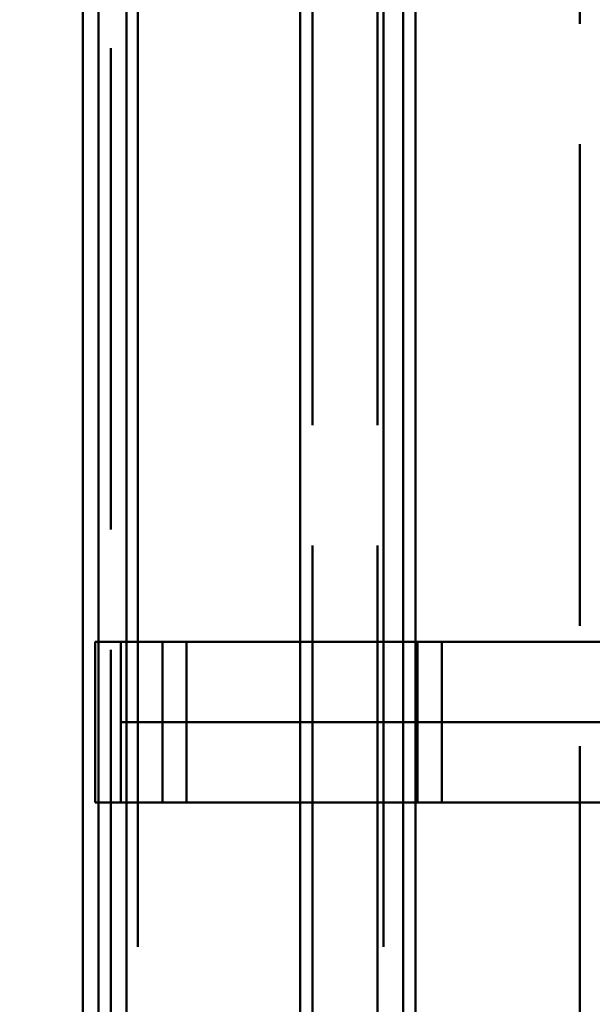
# Paper-space layout 'Layout1' of a CAD drawing. Extents: x -2 to 1033, y -36 to 596.
# Tile 181 of 256: x 365.38 to 368.94, y 451.03 to 457.16. Entities that reach past the tile are written whole.
import ezdxf

# ---------------------------------------------------------------- set-up
doc = ezdxf.new("R2010")
doc.units = 0
doc.linetypes.add('ACAD_ISO02W100', pattern=[15, 12, -3])
doc.linetypes.add('ACAD_ISO04W100', pattern=[30.5, 24, -3, 0.5, -3])
doc.layers.add('SS_ZEBRIK KOŠ', color=75, linetype='CONTINUOUS', lineweight=50)
doc.layers.add('SS_ZEBRIKY', color=24, linetype='CONTINUOUS', lineweight=50)

psp = doc.layouts.get("Layout1")

# ---------------------------------------------------------------- linework, layer by layer
at = {"layer": 'SS_ZEBRIK KOŠ', "color": 1, "linetype": 'Continuous', "ltscale": 0.25}
for p, q in [((365.7698, 546.985), (365.7698, 420.885)), ((367.1235, 546.985), (367.1235, 420.885)), ((367.7662, 420.885), (367.7662, 546.985)), ((367.8429, 420.885), (367.8429, 546.985)), ((365.8683, 453.285), (365.8683, 483.685)), ((366.0419, 453.285), (366.0419, 483.685)), ((365.8683, 421.885), (365.8683, 452.285)), ((366.0419, 421.885), (366.0419, 452.285))]:
    psp.add_line(p, q, dxfattribs=at)
at = {"layer": 'SS_ZEBRIK KOŠ', "color": 3, "linetype": 'ACAD_ISO02W100', "ltscale": 0.25}
for p, q in [((365.9435, 546.985), (365.9435, 420.885)), ((367.2001, 420.885), (367.2001, 546.985)), ((365.8683, 452.285), (365.8683, 453.285)), ((366.0063, 453.285), (366.0063, 452.285)), ((366.0419, 452.285), (366.0419, 453.285)), ((366.2656, 453.285), (366.2656, 452.285)), ((366.4162, 452.285), (366.4162, 453.285)), ((367.1231, 453.285), (367.1512, 453.285)), ((367.1512, 453.285), (367.2541, 453.285)), ((367.2541, 453.285), (367.3604, 453.285)), ((367.3604, 453.285), (367.4702, 453.285)), ((367.4702, 453.285), (367.5833, 453.285)), ((367.5833, 453.285), (367.6997, 453.285)), ((367.6997, 453.285), (367.8192, 453.285)), ((367.8192, 453.285), (367.8426, 453.285)), ((367.8557, 452.285), (367.8557, 453.285)), ((368.0063, 452.285), (368.0063, 453.285)), ((367.1512, 452.285), (367.1231, 452.285)), ((367.2541, 452.285), (367.1512, 452.285)), ((367.3604, 452.285), (367.2541, 452.285)), ((367.4702, 452.285), (367.3604, 452.285)), ((367.5833, 452.285), (367.4702, 452.285)), ((367.6997, 452.285), (367.5833, 452.285)), ((367.8192, 452.285), (367.6997, 452.285)), ((367.8426, 452.285), (367.8192, 452.285))]:
    psp.add_line(p, q, dxfattribs=at)
at = {"layer": 'SS_ZEBRIK KOŠ', "color": 7, "linetype": 'ACAD_ISO04W100', "ltscale": 0.25}
for p, q in [((366.1127, 420.885), (366.1127, 546.985)), ((367.644, 420.885), (367.644, 546.985)), ((368.0063, 452.785), (366.4162, 452.785))]:
    psp.add_line(p, q, dxfattribs=at)
at = {"layer": 'SS_ZEBRIK KOŠ', "color": 2, "linetype": 'Continuous', "ltscale": 0.25}
for p, q in [((365.8463, 453.285), (365.8484, 453.285)), ((365.8463, 453.285), (365.8463, 452.285)), ((365.8484, 453.285), (365.8549, 453.285)), ((365.8549, 453.285), (365.8656, 453.285)), ((365.8656, 453.285), (365.8806, 453.285)), ((365.8806, 453.285), (365.8999, 453.285)), ((365.8999, 453.285), (365.9235, 453.285)), ((365.9235, 453.285), (365.9514, 453.285)), ((365.9514, 453.285), (365.9835, 453.285)), ((365.9835, 453.285), (366.0198, 453.285)), ((366.0198, 453.285), (366.0604, 453.285)), ((366.0604, 453.285), (366.1051, 453.285)), ((366.1051, 453.285), (366.154, 453.285)), ((366.154, 453.285), (366.207, 453.285)), ((366.207, 453.285), (366.2642, 453.285)), ((366.2642, 453.285), (366.3253, 453.285)), ((366.3253, 453.285), (366.3905, 453.285)), ((366.3905, 453.285), (366.4597, 453.285)), ((366.4597, 453.285), (366.5328, 453.285)), ((366.5328, 453.285), (366.6099, 453.285)), ((366.6099, 453.285), (366.6908, 453.285)), ((366.6908, 453.285), (366.7754, 453.285)), ((366.7754, 453.285), (366.8639, 453.285)), ((366.8639, 453.285), (366.956, 453.285)), ((366.956, 453.285), (367.0518, 453.285)), ((367.0518, 453.285), (367.1231, 453.285)), ((367.8426, 453.285), (367.9419, 453.285)), ((367.9419, 453.285), (368.0677, 453.285)), ((368.0677, 453.285), (368.1964, 453.285)), ((368.1964, 453.285), (368.328, 453.285)), ((368.328, 453.285), (368.4624, 453.285)), ((368.4624, 453.285), (368.5996, 453.285)), ((368.5996, 453.285), (368.7394, 453.285)), ((368.7394, 453.285), (368.8818, 453.285)), ((368.8818, 453.285), (369.0267, 453.285)), ((365.8484, 452.285), (365.8463, 452.285)), ((365.8549, 452.285), (365.8484, 452.285)), ((365.8656, 452.285), (365.8549, 452.285)), ((365.8806, 452.285), (365.8656, 452.285)), ((365.8999, 452.285), (365.8806, 452.285)), ((365.9235, 452.285), (365.8999, 452.285)), ((365.9514, 452.285), (365.9235, 452.285)), ((365.9835, 452.285), (365.9514, 452.285)), ((366.0198, 452.285), (365.9835, 452.285)), ((366.0604, 452.285), (366.0198, 452.285)), ((366.1051, 452.285), (366.0604, 452.285)), ((366.154, 452.285), (366.1051, 452.285)), ((366.207, 452.285), (366.154, 452.285)), ((366.2642, 452.285), (366.207, 452.285)), ((366.3253, 452.285), (366.2642, 452.285)), ((366.3905, 452.285), (366.3253, 452.285)), ((366.4597, 452.285), (366.3905, 452.285)), ((366.5328, 452.285), (366.4597, 452.285)), ((366.6099, 452.285), (366.5328, 452.285)), ((366.6908, 452.285), (366.6099, 452.285)), ((366.7754, 452.285), (366.6908, 452.285)), ((366.8639, 452.285), (366.7754, 452.285)), ((366.956, 452.285), (366.8639, 452.285)), ((367.0518, 452.285), (366.956, 452.285)), ((367.1231, 452.285), (367.0518, 452.285)), ((367.9419, 452.285), (367.8426, 452.285)), ((368.0677, 452.285), (367.9419, 452.285)), ((368.1964, 452.285), (368.0677, 452.285)), ((368.328, 452.285), (368.1964, 452.285)), ((368.4624, 452.285), (368.328, 452.285)), ((368.5996, 452.285), (368.4624, 452.285)), ((368.7394, 452.285), (368.5996, 452.285)), ((368.8818, 452.285), (368.7394, 452.285)), ((369.0267, 452.285), (368.8818, 452.285))]:
    psp.add_line(p, q, dxfattribs=at)
at = {"layer": 'SS_ZEBRIK KOŠ', "color": 7, "linetype": 'ACAD_ISO04W100', "ltscale": 0.25, "extrusion": (5.47382e-48, 1, 6.12323e-17)}
psp.add_arc((-373.0063, 0, 452.785), 7, 340.29515, 199.70485, dxfattribs=at)
at = {"layer": 'SS_ZEBRIKY', "color": 3, "linetype": 'ACAD_ISO02W100', "ltscale": 0.25}
for p, q in [((367.6063, 420.885), (367.6063, 524.985)), ((368.8663, 378.385), (368.8663, 524.985))]:
    psp.add_line(p, q, dxfattribs=at)

doc.saveas('drawing.dxf')
